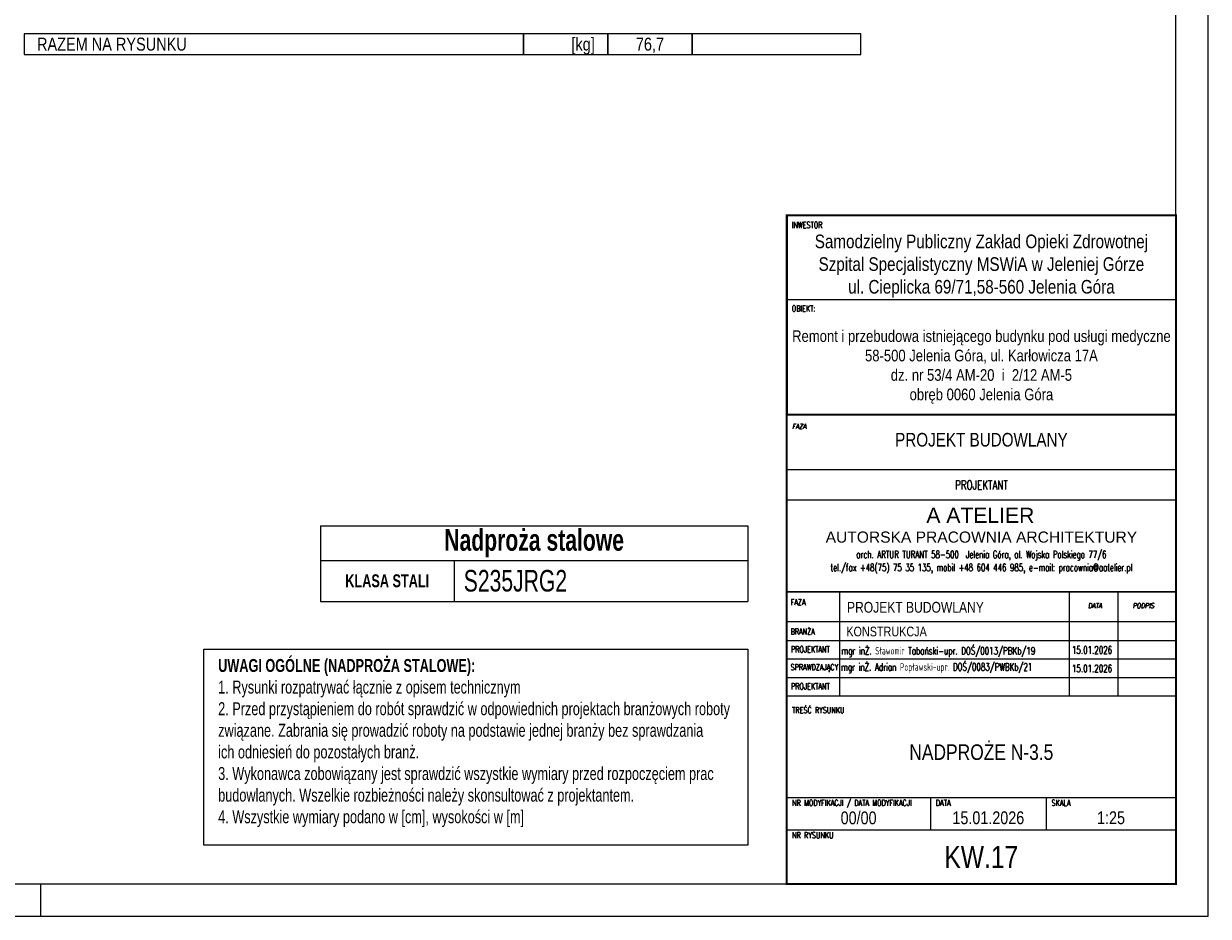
# Model space of a CAD drawing. Header units: millimetres. Extents: x 11149 to 111407, y -107619 to -23630.
# Tile 48 of 245: x 19045 to 19502, y -37103 to -36758. Entities that reach past the tile are written whole.
import ezdxf
from ezdxf.enums import TextEntityAlignment as Align

# ---------------------------------------------------------------- set-up
doc = ezdxf.new("R2010")
doc.units = ezdxf.units.MM
doc.header["$LTSCALE"] = 2
doc.layers.get('0').update_dxf_attribs({"plot": 0})
for name, color, linetype, lineweight in [('0_OPIS', 7, 'Continuous', 13), ('e-cad_cienkie', 1, 'Continuous', 9), ('e-cad_opisy', 7, 'Continuous', 9), ('TABELKA-OPIS', 136, 'Continuous', 13)]:
    doc.layers.add(name, color=color, linetype=linetype, lineweight=lineweight)
doc.styles.add('e-cad_1', font='arial.ttf', dxfattribs={"width": 0.7})
doc.styles.add('J-ROMANS', font='ROMANS.SHX', dxfattribs={"width": 0.7, "oblique": 10})
doc.styles.add('J-SWIS', font='arial.ttf', dxfattribs={"width": 0.8})
doc.styles.add('J-SWIS-BOLD', font='arial.ttf', dxfattribs={"width": 0.8})

# ---------------------------------------------------------------- blocks, each defined once
blk = doc.blocks.new('A3_poziom')
at = {"ltscale": 0.8}
blk.add_line((240, 0), (240, 5), dxfattribs=at)
for points in [[(0, 0), (420, 0), (420, 297), (0, 297)], [(30, 5), (415, 5), (415, 292), (30, 292)]]:
    blk.add_lwpolyline(points, close=True)
blk = doc.blocks.new('*T1087')
at = {"layer": 'e-cad_opisy', "color": 9, "linetype": 'ByBlock', "lineweight": 5, "ltscale": 4}
for p, q in [((0, 0), (164.74, 0)), ((0, 0), (0, -29.07)), ((164.74, 0), (164.74, -29.07)), ((0, -13.29), (164.74, -13.29)), ((51.49, -13.29), (51.49, -29.07)), ((0, -29.07), (164.74, -29.07))]:
    blk.add_line(p, q, dxfattribs=at)
at = {"layer": 'e-cad_opisy', "color": 0, "ltscale": 4, "style": 'e-cad_1'}
for s, insert, char_height, width, attachment_point in [('{\\fArial|b1|i0|c238|p34;\\C256;Nadproża stalowe}', (82.37, -6.64), 8.3333, 163.2368, 5), ('S235JRG2', (55.24, -21.18), 8.333, 105.7435, 4), ('{\\fArial|b1|i0|c238|p34;KLASA STALI}', (25.75, -21.18), 5, 43.9933, 5)]:
    blk.add_mtext(s, dxfattribs=dict(at, insert=insert, char_height=char_height, width=width, attachment_point=attachment_point))

msp = doc.modelspace()

# ---------------------------------------------------------------- linework, layer by layer
at = {"layer": '0_OPIS'}
for p, q in [((19489.37, -36864.78), (19339.46, -36864.78)), ((19489.37, -36930.35), (19339.46, -36930.35)), ((19489.37, -36930.35), (19339.46, -36930.35)), ((19489.37, -36942.01), (19339.46, -36942.01)), ((19339.46, -36977.36), (19489.37, -36977.36)), ((19489.37, -36977.36), (19339.46, -36977.36)), ((19489.37, -36977.36), (19339.46, -36977.36)), ((19489.37, -36977.36), (19339.46, -36977.36)), ((19489.37, -36977.36), (19339.46, -36977.36)), ((19339.46, -36977.36), (19489.37, -36977.36)), ((19339.46, -36977.36), (19489.37, -36977.36)), ((19489.37, -36977.36), (19339.46, -36977.36)), ((19489.37, -36977.36), (19339.46, -36977.36)), ((19359.65, -36977.36), (19359.65, -37017.53)), ((19448.19, -36977.36), (19448.19, -37017.53)), ((19466.98, -36977.36), (19466.98, -37017.53)), ((19489.37, -36989.02), (19339.46, -36989.02)), ((19339.37, -36996.15), (19489.37, -36996.15)), ((19339.37, -37003.28), (19489.37, -37003.28)), ((19339.46, -37003.28), (19489.37, -37003.28)), ((19339.46, -37003.28), (19489.37, -37003.28)), ((19339.46, -37010.4), (19489.37, -37010.4)), ((19339.46, -37017.53), (19489.37, -37017.53)), ((19339.46, -37017.53), (19489.37, -37017.53)), ((19339.37, -37056.72), (19489.37, -37056.72)), ((19394.76, -37056.72), (19394.76, -37069.22)), ((19439.37, -37056.72), (19439.37, -37069.22)), ((19339.37, -37069.22), (19489.37, -37069.22))]:
    msp.add_line(p, q, dxfattribs=at)
at = {"layer": '0_OPIS', "const_width": 0.75}
for points in [[(19339.37, -37090.05), (19489.37, -37090.05), (19489.37, -36832.22), (19339.37, -36832.22)], [(19339.46, -36909.09), (19489.37, -36909.09), (19489.37, -36832.22), (19339.46, -36832.22)]]:
    msp.add_lwpolyline(points, close=True, dxfattribs=at)
at = {"layer": 'e-cad_cienkie', "ltscale": 0.5}
for points in [[(19045.38, -36770.14), (19237.88, -36770.14), (19237.88, -36762.14), (19045.38, -36762.14)], [(19237.88, -36770.14), (19270.38, -36770.14), (19270.38, -36762.14), (19237.88, -36762.14)], [(19270.38, -36770.14), (19302.88, -36770.14), (19302.88, -36762.14), (19270.38, -36762.14)], [(19302.88, -36770.14), (19367.88, -36770.14), (19367.88, -36762.14), (19302.88, -36762.14)]]:
    msp.add_lwpolyline(points, close=True, dxfattribs=at)
at = {"layer": 'e-cad_opisy', "color": 9, "linetype": 'Continuous', "ltscale": 4}
msp.add_lwpolyline([(19114.7, -36999.48), (19324.37, -36999.48), (19324.37, -37075.05), (19114.7, -37075.05)], close=True, dxfattribs=at)
at = {"layer": 'TABELKA-OPIS', "color": 7}
for p, q in [((19339.37, -36832.22), (19489.37, -36832.22)), ((19362, -36832.22), (19362, -36832.24))]:
    msp.add_line(p, q, dxfattribs=at)

# ---------------------------------------------------------------- block references
msp.add_blockref('*T1087', (19159.63, -36951.99))
at = {"layer": 'e-cad_opisy', "ltscale": 0.02, "xscale": 2.5, "yscale": 2.5, "zscale": 2.5}
msp.add_blockref('A3_poziom', (18451.87, -37102.55), dxfattribs=at)

# ---------------------------------------------------------------- texts
at = {"layer": '0_OPIS', "style": 'J-ROMANS', "width": 0.7}
for s, height, p in [('INWESTOR', 2.332, (19341.31, -36837.06)), ('OBIEKT:', 2.332, (19341.31, -36869.27)), ('FAZA', 2.332, (19340.87, -36982.56)), ('BRANŻA', 2.332, (19340.85, -36993.88)), ('PROJEKTANT', 2.332, (19340.98, -37000.74)), ('mgr inŻ. Sławomir Tabański-upr. DOŚ/0013/PBKb/19', 2.875, (19360.45, -37001.58)), ('15.01.2026', 2.875, (19449.3, -37001.26)), ('mgr inŻ. Adrian Popławski-upr. DOŚ/0083/PWBKb/21', 2.875, (19360.32, -37007.8)), ('SPRAWDZAJĄCY', 2.3319, (19340.85, -37007.62)), ('15.01.2026', 2.875, (19449.3, -37008.39)), ('PROJEKTANT', 2.332, (19340.98, -37015))]:
    msp.add_text(s, height=height, dxfattribs=at).set_placement(p)
msp.add_text('PROJEKTANT', height=3.534, dxfattribs=at).set_placement((19414.41, -36937.93), align=Align.CENTER)
at = {"layer": '0_OPIS', "style": 'J-SWIS'}
msp.add_text(' A ATELIER', height=5.83, dxfattribs=at).set_placement((19390.93, -36950.78))
msp.add_text('AUTORSKA PRACOWNIA ARCHITEKTURY', height=4.2974, dxfattribs=at).set_placement((19414.41, -36956.27), align=Align.MIDDLE)
at = {"layer": '0_OPIS', "style": 'J-ROMANS', "width": 0.7}
for s, p in [('arch. ARTUR TURANT 58-500  Jelenia Góra, al. Wojska Polskiego 77/6', (19414.41, -36961.55)), ('tel./fax +48(75) 75 35 135, mobil +48 604 446 985, e-mail: pracownia@aatelier.pl', (19414.41, -36966.59))]:
    msp.add_text(s, height=2.8268, dxfattribs=at).set_placement(p, align=Align.TOP_CENTER)
at = {"layer": '0_OPIS', "style": 'J-SWIS', "width": 0.8}
for s, height, p in [('PROJEKT BUDOWLANY', 4.1641, (19388.98, -36983.36)), ('KONSTRUKCJA', 3.7282, (19377.85, -36992.7))]:
    msp.add_text(s, height=height, dxfattribs=at).set_placement(p, align=Align.MIDDLE)
at = {"layer": '0_OPIS', "style": 'J-ROMANS', "oblique": 10, "width": 0.7}
for s, p in [('DATA', (19455.48, -36983.74)), ('PODPIS', (19472.69, -36983.74))]:
    msp.add_text(s, height=1.999, dxfattribs=at).set_placement(p)
at = {"layer": '0_OPIS', "style": 'J-ROMANS', "width": 0.7}
for s, height, p in [('TREŚĆ RYSUNKU', 2.3333, (19341.45, -37023.02)), ('NR MODYFIKACJI / DATA MODYFIKACJI', 2.3333, (19341.45, -37058.8)), ('DATA', 2.333, (19396.85, -37058.8)), ('SKALA', 2.333, (19441.45, -37058.8)), ('NR RYSUNKU', 2.333, (19341.45, -37071.3))]:
    msp.add_text(s, height=height, dxfattribs=at).set_placement(p, align=Align.MIDDLE_LEFT)
at = {"layer": '0_OPIS'}
for s, insert, char_height, width, attachment_point, style in [('Samodzielny Publiczny Zakład Opieki Zdrowotnej\\PSzpital Specjalistyczny MSWiA w Jeleniej Górze\\Pul. Cieplicka 69/71,58-560 Jelenia Góra', (19414.41, -36851.76), 5.25, 149.9087, 5, 'J-SWIS'), ('\\PRemont i przebudowa istniejącego budynku pod usługi medyczne\\P58-500 Jelenia Góra, ul. Karłowicza 17A\\Pdz. nr 53/4 AM-20  i  2/12 AM-5 \\Pobręb 0060 Jelenia Góra', (19414.41, -36886.93), 4.5, 149.9087, 5, 'J-SWIS'), ('FAZA', (19341.45, -36912.55), 1.999, 17.1784, 1, 'J-ROMANS'), ('PROJEKT BUDOWLANY', (19414.41, -36918.76), 5.25, 149.9087, 5, 'J-SWIS'), ('NADPROŻE N-3.5', (19414.37, -37039.27), 6, 140.0135, 5, 'J-SWIS')]:
    msp.add_mtext(s, dxfattribs=dict(at, insert=insert, char_height=char_height, width=width, attachment_point=attachment_point, style=style))
at = {"layer": '0_OPIS', "style": 'J-SWIS-BOLD', "width": 0.8}
for tag, text, height, p in [('00/00', '01', 4.95, (19367.07, -37064.49)), ('15.01.2026', '31.12.2002', 4.95, (19417.07, -37064.53)), ('1:25', '1:50', 4.95, (19464.37, -37064.53)), ('KW.17', 'AR.00.00.00/a', 8.4857, (19414.37, -37079.64))]:
    msp.add_attdef(tag, text=text, height=height, dxfattribs=at).set_placement(p, align=Align.MIDDLE)
at = {"layer": 'e-cad_opisy', "ltscale": 0.5, "style": 'e-cad_1', "width": 0.8}
msp.add_text('RAZEM NA RYSUNKU', height=5, dxfattribs=at).set_placement((19050.38, -36768.64))
msp.add_text('[kg]', height=5, dxfattribs=at).set_placement((19265.38, -36768.64), align=Align.RIGHT)
msp.add_text('76,7', height=5, dxfattribs=at).set_placement((19286.63, -36768.64), align=Align.CENTER)
at = {"layer": 'e-cad_opisy', "ltscale": 4, "insert": (19120.22, -37003.3), "char_height": 5, "width": 202.5463, "attachment_point": 1, "style": 'e-cad_1'}
msp.add_mtext('{\\fArial|b1|i0|c238|p34;UWAGI OGÓLNE (NADPROŻA STALOWE):\\P\\fArial|b0|i0|c238|p34;\\W0.7;1. Rysunki rozpatrywać łącznie z opisem technicznym\\P2. Przed przystąpieniem do robót sprawdzić w odpowiednich projektach branżowych roboty związane. Zabrania się prowadzić roboty na podstawie jednej branży bez sprawdzania \\Pich odniesień do pozostałych branż.\\P3. Wykonawca zobowiązany jest sprawdzić wszystkie wymiary przed rozpoczęciem prac budowlanych. Wszelkie rozbieżności należy skonsultować z projektantem.\\P4. Wszystkie wymiary podano w [cm], wysokości w [m]}', dxfattribs=at)

doc.saveas('drawing.dxf')
